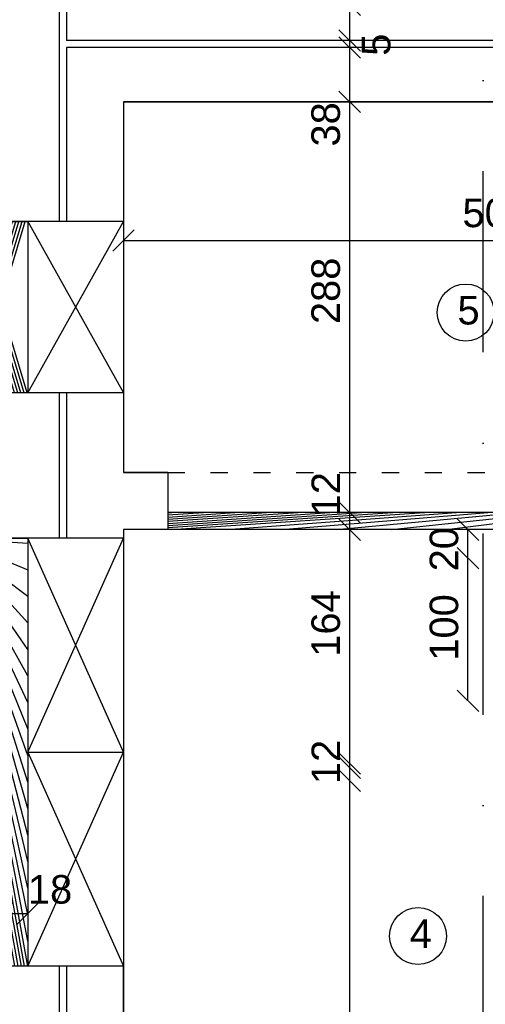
# Model space of a CAD drawing. Header units: millimetres. Extents: x 6197 to 108098, y 4257 to 29730.
# Tile 38 of 148: x 19247 to 19573, y 10229 to 10919. Entities that reach past the tile are written whole.
import ezdxf

# ---------------------------------------------------------------- set-up
doc = ezdxf.new("R2010")
doc.units = ezdxf.units.MM
doc.linetypes.add('ACAD_ISO03W100', pattern=[30, 12, -18])
doc.linetypes.add('DASHDOTX2', pattern=[50.8, 25.4, -12.7, 0, -12.7])
doc.styles.get("Standard").update_dxf_attribs({"font": 'arial.ttf'})
doc.dimstyles.new('ISO-25', dxfattribs={"dimtxt": 2.5, "dimasz": 2.5, "dimexe": 1.25, "dimexo": 0.625, "dimtad": 1, "dimtxsty": 'Standard', "dimcen": 2.5, "dimadec": 0, "dimazin": 0, "dimtfac": 1, "dimtmove": 0, "dimatfit": 3, "dimfxl": 1, "dimarcsym": 0})
pattern_1 = [(45, (-1177844323.7111, -935728472.6591815), (-11.22532015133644, 11.22532015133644), [])]

# ---------------------------------------------------------------- blocks, each defined once
blk = doc.blocks.new('_Oblique')
at = {"color": 0, "linetype": 'ByBlock', "lineweight": -2}
blk.add_line((-0.5, -0.5), (0.5, 0.5), dxfattribs=at)
blk = doc.blocks.new('*D541')
at = {"color": 0, "lineweight": -2, "transparency": 16777216}
blk.add_line((19477.74217635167, 10904.62654181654), (19477.74217635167, 10929.62654324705), dxfattribs=at)
at = {"layer": 'Defpoints', "color": 0, "transparency": 16777216}
for p in [(19319.33067470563, 10929.62654324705), (19477.74217635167, 10929.62654324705), (19279.33067399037, 10904.62654181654)]:
    blk.add_point(p, dxfattribs=at)
at = {"color": 0, "lineweight": -2, "transparency": 16777216, "xscale": 15, "yscale": 15, "zscale": 15}
for p, rotation in [((19477.74217635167, 10929.62654324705), 90), ((19477.74217635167, 10904.62654181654), 270)]:
    blk.add_blockref('_Oblique', p, dxfattribs=dict(at, rotation=rotation))
at = {"color": 0, "transparency": 16777216, "insert": (19457.75216275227, 10948.42568918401), "char_height": 20, "attachment_point": 5, "rotation": 90}
blk.add_mtext('25', dxfattribs=at)
blk = doc.blocks.new('*D542')
at = {"color": 0, "lineweight": -2, "transparency": 16777216}
blk.add_line((19477.74217682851, 10899.62654169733), (19477.74217682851, 10904.62654372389), dxfattribs=at)
at = {"layer": 'Defpoints', "color": 0, "transparency": 16777216}
for p in [(19319.33067279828, 10904.62654372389), (19477.74217682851, 10904.62654372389), (19279.33067399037, 10899.62654169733)]:
    blk.add_point(p, dxfattribs=at)
at = {"color": 0, "lineweight": -2, "transparency": 16777216, "xscale": 15, "yscale": 15, "zscale": 15}
for p, rotation in [((19477.74217682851, 10904.62654372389), 90), ((19477.74217682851, 10899.62654169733), 270)]:
    blk.add_blockref('_Oblique', p, dxfattribs=dict(at, rotation=rotation))
at = {"color": 0, "transparency": 16777216, "insert": (19496.38933115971, 10901.61525043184), "char_height": 20, "attachment_point": 5, "rotation": 90}
blk.add_mtext('5', dxfattribs=at)
blk = doc.blocks.new('*D543')
at = {"color": 0, "lineweight": -2, "transparency": 16777216}
blk.add_line((19477.7421806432, 10861.62654169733), (19477.7421806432, 10899.62654348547), dxfattribs=at)
at = {"layer": 'Defpoints', "color": 0, "transparency": 16777216}
for p in [(19319.33067375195, 10899.62654348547), (19477.7421806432, 10899.62654348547), (19319.33067422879, 10861.62654169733)]:
    blk.add_point(p, dxfattribs=at)
at = {"color": 0, "lineweight": -2, "transparency": 16777216, "xscale": 15, "yscale": 15, "zscale": 15}
for p, rotation in [((19477.7421806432, 10899.62654348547), 90), ((19477.7421806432, 10861.62654169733), 270)]:
    blk.add_blockref('_Oblique', p, dxfattribs=dict(at, rotation=rotation))
at = {"color": 0, "transparency": 16777216, "insert": (19461.04638582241, 10845.76753481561), "char_height": 20, "attachment_point": 5, "rotation": 90}
blk.add_mtext('38', dxfattribs=at)
blk = doc.blocks.new('*D597')
at = {"color": 0, "lineweight": -2, "transparency": 16777216}
blk.add_line((19234.33067399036, 10292.58138414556), (19252.33067399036, 10292.58138414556), dxfattribs=at)
at = {"layer": 'Defpoints', "color": 0, "transparency": 16777216}
for p in [(19252.33067399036, 10405.62654122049), (19234.33067399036, 10392.62654169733), (19252.33067399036, 10292.58138414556)]:
    blk.add_point(p, dxfattribs=at)
at = {"color": 0, "lineweight": -2, "transparency": 16777216, "xscale": 15, "yscale": 15, "zscale": 15, "rotation": 180}
blk.add_blockref('_Oblique', (19234.33067399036, 10292.58138414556), dxfattribs=at)
at = {"color": 0, "lineweight": -2, "transparency": 16777216, "xscale": 15, "yscale": 15, "zscale": 15}
blk.add_blockref('_Oblique', (19252.33067399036, 10292.58138414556), dxfattribs=at)
at = {"color": 0, "transparency": 16777216, "insert": (19267.84040981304, 10309.27913483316), "char_height": 20, "attachment_point": 5}
blk.add_mtext('18', dxfattribs=at)
blk = doc.blocks.new('*D866')
at = {"color": 0, "lineweight": -2, "transparency": 16777216}
blk.add_line((19477.74218231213, 10573.62654193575), (19477.74218231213, 10861.62654682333), dxfattribs=at)
at = {"layer": 'Defpoints', "color": 0, "transparency": 16777216}
for p in [(19319.33067351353, 10861.62654682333), (19477.74218231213, 10861.62654682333), (19350.33067494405, 10573.62654193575)]:
    blk.add_point(p, dxfattribs=at)
at = {"color": 0, "lineweight": -2, "transparency": 16777216, "xscale": 15, "yscale": 15, "zscale": 15}
for p, rotation in [((19477.74218231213, 10861.62654682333), 90), ((19477.74218231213, 10573.62654193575), 270)]:
    blk.add_blockref('_Oblique', p, dxfattribs=dict(at, rotation=rotation))
at = {"color": 0, "transparency": 16777216, "insert": (19461.04638558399, 10729.0437247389), "char_height": 20, "attachment_point": 5, "rotation": 90}
blk.add_mtext('288', dxfattribs=at)
blk = doc.blocks.new('*D867')
at = {"color": 0, "lineweight": -2, "transparency": 16777216}
blk.add_line((19477.74218493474, 10561.62654193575), (19477.74218493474, 10573.62654706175), dxfattribs=at)
at = {"layer": 'Defpoints', "color": 0, "transparency": 16777216}
for p in [(19350.33067422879, 10573.62654706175), (19477.74218493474, 10573.62654706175), (19350.33067494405, 10561.62654193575)]:
    blk.add_point(p, dxfattribs=at)
at = {"color": 0, "lineweight": -2, "transparency": 16777216, "xscale": 15, "yscale": 15, "zscale": 15}
for p, rotation in [((19477.74218493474, 10573.62654706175), 90), ((19477.74218493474, 10561.62654193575), 270)]:
    blk.add_blockref('_Oblique', p, dxfattribs=dict(at, rotation=rotation))
at = {"color": 0, "transparency": 16777216, "insert": (19461.04638582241, 10586.45265694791), "char_height": 20, "attachment_point": 5, "rotation": 90}
blk.add_mtext('12', dxfattribs=at)
blk = doc.blocks.new('*D868')
at = {"color": 0, "lineweight": -2, "transparency": 16777216}
blk.add_line((19477.74219137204, 10397.62654181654), (19477.74219137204, 10561.62653931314), dxfattribs=at)
at = {"layer": 'Defpoints', "color": 0, "transparency": 16777216}
for p in [(19477.74219137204, 10561.62653931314), (19707.33067422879, 10561.62653931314), (19733.33068233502, 10397.62654181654)]:
    blk.add_point(p, dxfattribs=at)
at = {"color": 0, "lineweight": -2, "transparency": 16777216, "xscale": 15, "yscale": 15, "zscale": 15}
for p, rotation in [((19477.74219137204, 10561.62653931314), 90), ((19477.74219137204, 10397.62654181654), 270)]:
    blk.add_blockref('_Oblique', p, dxfattribs=dict(at, rotation=rotation))
at = {"color": 0, "transparency": 16777216, "insert": (19461.04638844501, 10495.81905182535), "char_height": 20, "attachment_point": 5, "rotation": 90}
blk.add_mtext('164', dxfattribs=at)
blk = doc.blocks.new('*D869')
at = {"color": 0, "lineweight": -2, "transparency": 16777216}
blk.add_line((19477.74219971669, 10385.62654157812), (19477.74219971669, 10397.62653537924), dxfattribs=at)
at = {"layer": 'Defpoints', "color": 0, "transparency": 16777216}
for p in [(19477.74219971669, 10397.62653537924), (19707.33068066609, 10397.62653537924), (19733.33068233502, 10385.62654157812)]:
    blk.add_point(p, dxfattribs=at)
at = {"color": 0, "lineweight": -2, "transparency": 16777216, "xscale": 15, "yscale": 15, "zscale": 15}
for p, rotation in [((19477.74219971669, 10397.62653537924), 90), ((19477.74219971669, 10385.62654157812), 270)]:
    blk.add_blockref('_Oblique', p, dxfattribs=dict(at, rotation=rotation))
at = {"color": 0, "transparency": 16777216, "insert": (19461.04639488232, 10398.74142488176), "char_height": 20, "attachment_point": 5, "rotation": 90}
blk.add_mtext('12', dxfattribs=at)
blk = doc.blocks.new('*D870')
at = {"color": 0, "lineweight": -2, "transparency": 16777216}
blk.add_line((19477.90836554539, 10007.62654181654), (19477.90836554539, 10394.62654181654), dxfattribs=at)
at = {"layer": 'Defpoints', "color": 0, "transparency": 16777216}
for p in [(19477.90836554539, 10394.62654181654), (19673.33068257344, 10394.62654181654), (19673.3306820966, 10007.62654181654)]:
    blk.add_point(p, dxfattribs=at)
at = {"color": 0, "lineweight": -2, "transparency": 16777216, "xscale": 15, "yscale": 15, "zscale": 15}
for p, rotation in [((19477.90836554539, 10394.62654181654), 90), ((19477.90836554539, 10007.62654181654), 270)]:
    blk.add_blockref('_Oblique', p, dxfattribs=dict(at, rotation=rotation))
at = {"color": 0, "transparency": 16777216, "insert": (19461.21255737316, 10201.21356483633), "char_height": 20, "attachment_point": 5, "rotation": 90}
blk.add_mtext('387', dxfattribs=at)
blk = doc.blocks.new('*D871')
at = {"color": 0, "lineweight": -2, "transparency": 16777216}
blk.add_line((19560.60717230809, 10541.62654205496), (19560.60717230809, 10561.62653931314), dxfattribs=at)
at = {"layer": 'Defpoints', "color": 0, "transparency": 16777216}
for p in [(19560.60717230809, 10561.62653931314), (19707.33067422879, 10561.62653931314), (19673.33068233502, 10541.62654205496)]:
    blk.add_point(p, dxfattribs=at)
at = {"color": 0, "lineweight": -2, "transparency": 16777216, "xscale": 15, "yscale": 15, "zscale": 15}
for p, rotation in [((19560.60717230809, 10561.62653931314), 90), ((19560.60717230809, 10541.62654205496), 270)]:
    blk.add_blockref('_Oblique', p, dxfattribs=dict(at, rotation=rotation))
at = {"color": 0, "transparency": 16777216, "insert": (19543.91136652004, 10547.87606211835), "char_height": 20, "attachment_point": 5, "rotation": 90}
blk.add_mtext('20', dxfattribs=at)
blk = doc.blocks.new('*D872')
at = {"color": 0, "lineweight": -2, "transparency": 16777216}
blk.add_line((19560.60717469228, 10441.62654217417), (19560.60717469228, 10541.62654205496), dxfattribs=at)
at = {"layer": 'Defpoints', "color": 0, "transparency": 16777216}
for p in [(19560.60717469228, 10541.62654205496), (19673.33068233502, 10541.62654205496), (19673.33068352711, 10441.62654217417)]:
    blk.add_point(p, dxfattribs=at)
at = {"color": 0, "lineweight": -2, "transparency": 16777216, "xscale": 15, "yscale": 15, "zscale": 15}
for p, rotation in [((19560.60717469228, 10541.62654205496), 90), ((19560.60717469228, 10441.62654217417), 270)]:
    blk.add_blockref('_Oblique', p, dxfattribs=dict(at, rotation=rotation))
at = {"color": 0, "transparency": 16777216, "insert": (19543.91136652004, 10493.04591497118), "char_height": 20, "attachment_point": 5, "rotation": 90}
blk.add_mtext('100', dxfattribs=at)
blk = doc.blocks.new('*D678')
at = {"color": 0, "lineweight": -2, "transparency": 16777216}
blk.add_line((19319.33067351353, 10764.41267701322), (19827.33067422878, 10764.41267701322), dxfattribs=at)
at = {"layer": 'Defpoints', "color": 0, "transparency": 16777216}
for p in [(19319.33067351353, 10861.62654682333), (19827.33067422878, 10861.62654169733), (19827.33067422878, 10764.41267701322)]:
    blk.add_point(p, dxfattribs=at)
at = {"color": 0, "lineweight": -2, "transparency": 16777216, "xscale": 15, "yscale": 15, "zscale": 15, "rotation": 180}
blk.add_blockref('_Oblique', (19319.33067351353, 10764.41267701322), dxfattribs=at)
at = {"color": 0, "lineweight": -2, "transparency": 16777216, "xscale": 15, "yscale": 15, "zscale": 15}
blk.add_blockref('_Oblique', (19827.33067422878, 10764.41267701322), dxfattribs=at)
at = {"color": 0, "transparency": 16777216, "insert": (19580.03540545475, 10783.55646010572), "char_height": 20, "attachment_point": 5}
blk.add_mtext('508', dxfattribs=at)

msp = doc.modelspace()

# ---------------------------------------------------------------- hatches: boundary and pattern name
h = msp.add_hatch()
h.set_pattern_fill('ANSI31', color=256, scale=5)
h.set_pattern_definition(pattern_1)
h.paths.add_polyline_path([(19707.33067422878, 10573.62654217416), (19350.33067422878, 10573.62654193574), (19350.33067422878, 10561.62654193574), (19661.33068233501, 10561.62654205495), (19661.33068233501, 10541.62654193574), (19673.33068233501, 10541.62654205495), (19673.33068233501, 10561.62654193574), (19707.33067422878, 10561.62654193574)])
h.paths.add_polyline_path([(19925.33067422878, 10573.62654193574), (19882.98750740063, 10573.62654193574, -1.000001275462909), (19879.88432556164, 10573.62654205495), (19839.33067422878, 10573.62654205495), (19839.33067422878, 10601.62654193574), (19827.33067422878, 10601.62654193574), (19827.33067422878, 10573.62654193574), (19807.33067422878, 10573.62654193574), (19807.33067422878, 10561.62654193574), (19925.33067422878, 10561.62654193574)])
h.paths.add_polyline_path([(19839.33067422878, 10861.62654229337), (19827.33067422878, 10861.62654229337), (19827.33067422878, 10601.62654193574), (19839.33067422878, 10601.62654193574)])
h.paths.add_polyline_path([(20071.33067422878, 10861.62654181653), (20071.33067399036, 10861.62654181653), (20059.33067422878, 10861.62654181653), (20059.3306744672, 10721.62654205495), (20071.33067422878, 10721.62654205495)])
h.paths.add_polyline_path([(20071.33067422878, 10621.62654205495), (20059.3306744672, 10621.62654205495), (20059.33067422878, 10601.62654193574), (20071.33067422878, 10601.62654193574)])
h.paths.add_polyline_path([(20343.33067399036, 10861.62654181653), (20331.33067399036, 10861.62654181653), (20331.33067399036, 10844.12654348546), (20343.33067399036, 10844.12654360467)])
h.paths.add_polyline_path([(20645.33067399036, 10861.62654181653), (20633.33067399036, 10861.62654181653), (20633.33067399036, 10726.62654205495), (20505.33067399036, 10726.62654193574), (20505.33067399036, 10749.12654360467), (20493.33067399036, 10749.12654360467), (20493.33067399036, 10726.62654193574), (20413.53900271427, 10726.62654181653), (20413.53900271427, 10726.62654169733), (20369.05731063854, 10726.62654169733), (20343.33067422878, 10726.62654181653), (20343.33067422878, 10744.12654360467), (20331.33067422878, 10744.12654348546), (20331.33067422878, 10694.12654181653), (20343.33067399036, 10694.12654181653), (20343.33067399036, 10714.62654181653), (20493.33067399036, 10714.62654205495), (20493.33067399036, 10689.12654193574), (20505.33067399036, 10689.12654193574), (20505.33067399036, 10714.62654205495), (20633.33067399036, 10714.62654205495), (20633.33067422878, 10601.62654193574), (20645.33067422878, 10601.62654193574)])
h.paths.add_polyline_path([(20505.33067399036, 10861.62654193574), (20493.33067399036, 10861.62654193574), (20493.33067399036, 10839.12654360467), (20505.33067399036, 10839.12654360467)])
h.paths.add_polyline_path([(20585.33067422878, 10573.62654193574), (20505.33067422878, 10573.62654193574), (20505.33067399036, 10599.12654193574), (20493.33067422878, 10599.12654193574), (20493.33067422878, 10573.62654193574), (20413.53900295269, 10573.62654181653), (20413.53900295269, 10573.62654169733), (20369.05731087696, 10573.62654169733), (20343.33067422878, 10573.62654181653), (20343.33067422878, 10594.12654181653), (20331.33067422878, 10594.12654181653), (20331.33067422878, 10561.62654193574), (20585.33067422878, 10561.62654193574)])
h.paths.add_polyline_path([(20658.33067422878, 10573.62654181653), (20645.33067422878, 10573.62654181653), (20645.33067422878, 10561.62654181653), (20658.33067422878, 10561.62654181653)])
h.paths.add_polyline_path([(21042.33067422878, 10573.62654181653), (20758.33067422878, 10573.62654193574), (20758.33067422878, 10561.62654181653), (20771.33067422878, 10561.62654181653), (20771.33067422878, 10541.62654181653), (20783.33067422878, 10541.62654181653), (20783.33067422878, 10561.62654193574), (21042.33067422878, 10561.62654181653)])
h = msp.add_hatch()
h.set_pattern_fill('ANSI31', color=256, scale=5)
h.set_pattern_definition(pattern_1)
h.paths.add_polyline_path([(19234.33067422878, 10657.62654169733), (19252.33067399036, 10657.62654169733), (19252.33067375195, 10777.62654169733), (19234.3306744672, 10777.62654050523)])
h = msp.add_hatch()
h.set_pattern_fill('ANSI31', color=256, scale=5)
h.set_pattern_definition(pattern_1)
h.paths.add_polyline_path([(19234.33067422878, 10255.62654169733), (19252.33067422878, 10255.62654169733), (19252.33067399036, 10555.62654169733), (19234.33067422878, 10555.62654169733)])

# ---------------------------------------------------------------- linework, layer by layer
at = {"linetype": 'DASHDOTX2', "lineweight": 30, "ltscale": 5}
msp.add_line((19571.1514065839, 9415.462836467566), (19571.1514065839, 12357.05467220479), dxfattribs=at)
at = {"lineweight": 30}
for p, q in [((19279.33067399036, 11487.62654193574), (19279.33067399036, 10904.62654181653)), ((19274.33067399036, 11115.62654193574), (19274.33067399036, 10777.62654157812)), ((19821.33067422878, 10904.62654181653), (19279.33067399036, 10904.62654193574)), ((19279.33067399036, 10899.62654169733), (19279.33067399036, 10777.62654181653)), ((19821.33067422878, 10899.62654157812), (19279.33067399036, 10899.62654169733)), ((19319.33067422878, 10861.62654169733), (19319.33067422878, 10777.62654181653)), ((19821.33067422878, 10861.62654181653), (19319.33067399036, 10861.62654169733)), ((19319.33067399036, 10777.62654181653), (19234.33067422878, 10777.62654169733)), ((19319.33067399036, 10657.62654181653), (19234.33067422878, 10657.62654169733)), ((19274.33067399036, 10657.62654169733), (19274.33067399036, 10555.62654193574)), ((19279.33067399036, 10657.62654169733), (19279.33067399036, 10555.62654193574)), ((19319.33067422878, 10657.62654181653), (19319.33067422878, 10601.62654169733)), ((19350.3306744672, 10601.62654193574), (19319.33067422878, 10601.62654181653)), ((19350.33067422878, 10601.62654181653), (19350.33067422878, 10561.62654181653)), ((19707.33067422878, 10573.62654217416), (19350.33067494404, 10573.62654193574)), ((19319.33067399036, 10555.62654181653), (19234.33067422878, 10555.62654169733)), ((19252.33067399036, 10555.62654157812), (19252.33067422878, 10255.62654169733)), ((19319.33067422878, 10561.62654193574), (19319.33067422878, 10555.62654181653)), ((19350.3306744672, 10561.62654193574), (19319.33067422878, 10561.62654181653)), ((19661.33068233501, 10561.62654205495), (19350.33067494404, 10561.62654193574)), ((19319.33067399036, 10255.62654181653), (19234.33067422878, 10255.62654169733)), ((19274.33067399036, 10255.62654169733), (19274.33067399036, 10172.62654193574)), ((19279.33067399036, 10255.62654181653), (19279.33067399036, 9967.626541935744)), ((19319.33067422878, 10255.62654169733), (19319.33067399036, 10007.62654181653))]:
    msp.add_line(p, q, dxfattribs=at)
for p, q in [((19319.33067422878, 10861.62654169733), (19827.33067422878, 10861.62654169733)), ((19252.33067399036, 10657.62654169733), (19319.33067422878, 10777.62654181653)), ((19252.33067375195, 10777.62654169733), (19319.33067399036, 10657.62654181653)), ((19319.33067399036, 10777.62654181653), (19319.33067399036, 10657.62654181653)), ((19319.33067422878, 10601.62654181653), (19350.33067422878, 10601.62654181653)), ((19319.33067422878, 10405.62654169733), (19252.33067399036, 10555.62654157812)), ((19252.33067422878, 10405.62654169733), (19319.33067422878, 10555.62654181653)), ((19319.33067399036, 10555.62654181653), (19319.33067422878, 10255.62654169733)), ((19252.33067422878, 10405.62654169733), (19319.33067422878, 10405.62654169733)), ((19252.33067422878, 10255.62654169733), (19319.33067399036, 10405.62654193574)), ((19252.33067422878, 10405.62654145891), (19319.33067422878, 10255.62654169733)), ((19319.33067399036, 10007.62654181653), (19319.33067399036, 10255.62654181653))]:
    msp.add_line(p, q)
at = {"linetype": 'Continuous', "lineweight": 30}
msp.add_line((19252.33067375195, 10777.62654169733), (19252.33067399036, 10657.62654169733), dxfattribs=at)
at = {"linetype": 'ACAD_ISO03W100', "lineweight": 30}
msp.add_line((19350.3306744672, 10601.62654193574), (19925.33067422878, 10601.62654193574), dxfattribs=at)
for points in [[(19234.33067375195, 10777.62654050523), (19252.33067375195, 10777.62654169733), (19252.33067399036, 10657.62654169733), (19234.33067422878, 10657.62654169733), (19234.3306744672, 10777.62654193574)], [(19234.33067422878, 10555.62654169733), (19252.33067399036, 10555.62654169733), (19252.33067422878, 10255.62654169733), (19234.33067422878, 10255.62654169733), (19234.33067422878, 10555.62654169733)], [(19234.33067399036, 10555.62654169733), (19252.33067399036, 10555.62654169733), (19252.33067399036, 10255.62654169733), (19234.33067399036, 10255.62654157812), (19234.33067351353, 10555.62654169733)]]:
    msp.add_lwpolyline(points)
for centre in [(19559.00598007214, 10713.83500441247), (19525.60962110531, 10276.69049819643)]:
    msp.add_circle(centre, 20)

# ---------------------------------------------------------------- texts
at = {"attachment_point": 1}
for s, width, insert, char_height in [('\\pi219.97971;POWIERZCHNIA RAZEM ', 838.2029432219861, (15737.12236314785, 10722.46917887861), 25), ('5', 68.36028754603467, (19553.24816590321, 10725.45889767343), 20), ('\\pi3.916;ścianka szklana \\P\\pi10.89929;aluminiowa do \\P\\pi50.55822;pełnej \\P\\pi30.10972;wysokości', 154.2201257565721, (18703.20493227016, 10588.14770516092), 15), ('4', 68.36028754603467, (19519.85180693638, 10288.31439145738), 20), ('\\pi99.97739;Wycieraczka wewnętrzna\\P\\pi85.48899;np. typu ALASKA/STAMATS\\P\\pi11.65031;o wym.  80/160 cm wpuszczona w posadzkę', 435.207166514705, (18494.33067494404, 10283.94941254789), 15)]:
    msp.add_mtext_dynamic_manual_height_columns(s, width=width, gutter_width=12.5, heights=[0], dxfattribs=dict(at, insert=insert, char_height=char_height))

# ---------------------------------------------------------------- dimensions: what is measured, and where the dimension line sits
for base, p1, p2, picture, middle in [((19477.74217635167, 10929.62654324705), (19279.33067399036, 10904.62654181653), (19319.33067470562, 10929.62654324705), '*D541', (19457.75216275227, 10948.42568918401)), ((19477.74217682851, 10904.62654372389), (19279.33067399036, 10899.62654169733), (19319.33067279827, 10904.62654372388), '*D542', (19496.38933115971, 10901.61525043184)), ((19477.7421806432, 10899.62654348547), (19319.33067422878, 10861.62654169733), (19319.33067375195, 10899.62654348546), '*D543', (19461.04638582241, 10845.76753481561)), ((19477.74218231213, 10861.62654682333), (19350.33067494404, 10573.62654193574), (19319.33067351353, 10861.62654682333), '*D866', (19461.04638558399, 10729.0437247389)), ((19477.74218493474, 10573.62654706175), (19350.33067494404, 10561.62654193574), (19350.33067422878, 10573.62654706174), '*D867', (19461.04638582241, 10586.45265694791)), ((19477.74219137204, 10561.62653931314), (19733.33068233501, 10397.62654181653), (19707.33067422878, 10561.62653931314), '*D868', (19461.04638844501, 10495.81905182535)), ((19560.60717230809, 10561.62653931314), (19673.33068233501, 10541.62654205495), (19707.33067422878, 10561.62653931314), '*D871', (19543.91136652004, 10547.87606211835)), ((19560.60717469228, 10541.62654205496), (19673.33068352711, 10441.62654217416), (19673.33068233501, 10541.62654205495), '*D872', (19543.91136652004, 10493.04591497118)), ((19477.74219971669, 10397.62653537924), (19733.33068233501, 10385.62654157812), (19707.33068066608, 10397.62653537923), '*D869', (19461.04639488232, 10398.74142488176)), ((19477.90836554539, 10394.62654181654), (19673.3306820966, 10007.62654181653), (19673.33068257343, 10394.62654181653), '*D870', (19461.21255737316, 10201.21356483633))]:
    dim = msp.add_linear_dim(base=base, p1=p1, p2=p2, angle=90, dimstyle='ISO-25', override={"dimtxt": 20, "dimasz": 15, "dimblk1": 'Oblique', "dimblk2": 'Oblique', "dimsah": 1, "dimse1": 1, "dimse2": 1, "dimtmove": 2})
    dim.commit()
    dim.dimension.update_dxf_attribs({"geometry": picture, "text_midpoint": middle, "dimtype": 160})
dim = msp.add_linear_dim(base=(19827.33067422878, 10764.41267701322), p1=(19319.33067351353, 10861.62654682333), p2=(19827.33067422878, 10861.62654169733), dimstyle='ISO-25', override={"dimtxt": 20, "dimasz": 15, "dimblk1": 'Oblique', "dimblk2": 'Oblique', "dimsah": 1, "dimse1": 1, "dimse2": 1, "dimtmove": 2})
dim.commit()
dim.dimension.update_dxf_attribs({"geometry": '*D678', "text_midpoint": (19580.03540545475, 10783.55646010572), "dimtype": 160})
dim = msp.add_linear_dim(base=(19252.33067399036, 10292.58138414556), p1=(19234.33067399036, 10392.62654169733), p2=(19252.33067399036, 10405.62654122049), text='18', dimstyle='ISO-25', override={"dimtxt": 20, "dimasz": 15, "dimblk1": 'Oblique', "dimblk2": 'Oblique', "dimsah": 1, "dimse1": 1, "dimse2": 1, "dimtmove": 2})
dim.commit()
dim.dimension.update_dxf_attribs({"geometry": '*D597', "text_midpoint": (19267.84040981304, 10309.27913483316), "dimtype": 160})

doc.saveas('drawing.dxf')
